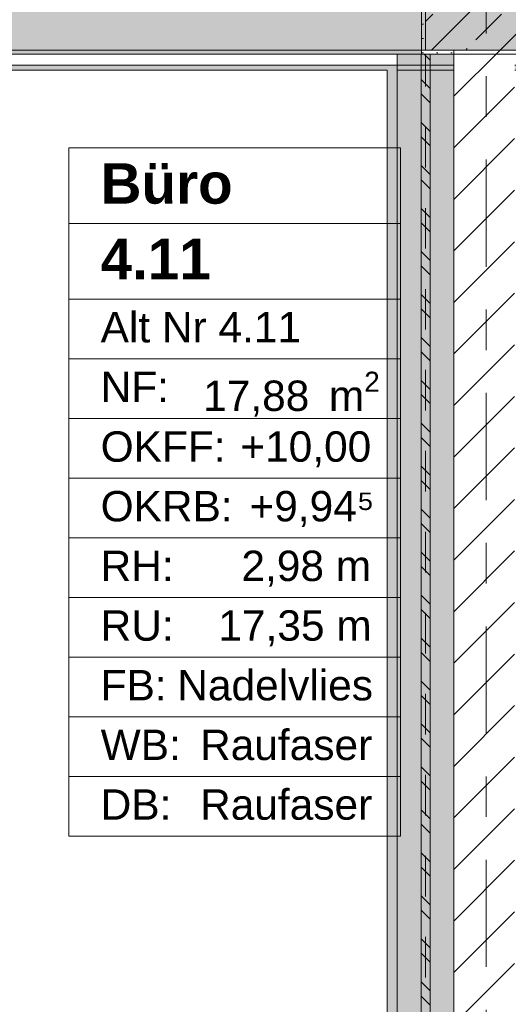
# Model space of a CAD drawing. Header units: metres. Extents: x -3.6 to 84.5, y -11 to 16.8.
# Tile 134 of 161: x 21 to 22.2, y 10.6 to 13.1. Entities that reach past the tile are written whole.
import ezdxf

# ---------------------------------------------------------------- set-up
doc = ezdxf.new("R2010")
doc.units = ezdxf.units.M
doc.header["$MEASUREMENT"] = 0
for name, pattern in [('Achse', [0.2, 0.1, -0.05, 0, -0.05]), ('Strichlinie doppelt', [0.546806, 0.264583, -0.105833, 0.070556, -0.105833]), ('Wipeout_Contour', [1, 0, -1])]:
    doc.linetypes.add(name, pattern=pattern)
for name, color, linetype in [('401 - Zone.Raum_ Raumbegrenzung_ Whg.', 7, 'Continuous'), ('451 - Universal.Achsen Raster', 7, 'Continuous'), ('605 - Struktur.Wand Innen', 7, 'Continuous'), ('607 - Struktur.Stütze', 7, 'Continuous'), ('608 - Struktur.Träger', 7, 'Continuous'), ('612 - Struktur.Stahlbau', 7, 'Continuous'), ('Neubau_612 - Struktur.Stahlbau', 7, 'Continuous'), ('Neubau_653 - Abdeckung.TB Verkofferung', 7, 'Continuous')]:
    doc.layers.add(name, color=color, linetype=linetype)
doc.styles.add('ERSTELLTER_STIL_1', font='txt')
doc.styles.add('ERSTELLTER_STIL_2', font='txt')
pattern_1 = [(45, (0, 0), (-0.01767767, 0.01767767), [0, -0.025])]
pattern_2 = [(45, (0, 0), (-0.0848528, 0.0848528), []), (45, (-0.04243, 0.04243), (-0.0848528, 0.0848528), [0.09, -0.03])]

msp = doc.modelspace()

# ---------------------------------------------------------------- hatches: boundary and pattern name
at = {"layer": '607 - Struktur.Stütze', "linetype": 'Continuous', "lineweight": 0, "true_color": 0x000000}
h = msp.add_hatch(dxfattribs=at)
h.set_pattern_fill('Gips_0001', color=18, style=0, pattern_type=2)
h.set_pattern_definition(pattern_1)
h.paths.add_polyline_path([(21.97, 13.445), (21.97, 12.99), (22.05, 12.99), (22.05, 13), (21.98, 13), (21.98, 13.445)])
h = msp.add_hatch(dxfattribs=at)
h.set_pattern_fill('Beton__Stahlbeton_0001', color=18, style=0, pattern_type=2)
h.set_pattern_definition(pattern_2)
h.paths.add_polyline_path([(21.98, 13), (22.28, 13), (22.28, 13.45), (21.98, 13.45)])
at = {"layer": '608 - Struktur.Träger', "linetype": 'Continuous', "lineweight": 0, "true_color": 0x000000}
h = msp.add_hatch(dxfattribs=at)
h.set_pattern_fill('Gips_0001', color=18, style=0, pattern_type=2)
h.set_pattern_definition(pattern_1)
h.paths.add_polyline_path([(21.97, 13), (18.69, 13), (18.69, 12.99), (21.97, 12.99)])
at = {"layer": 'Neubau_612 - Struktur.Stahlbau', "linetype": 'Continuous', "lineweight": 0, "true_color": 0x000000}
h = msp.add_hatch(dxfattribs=at)
h.set_pattern_fill('Metall__Stahl_0001', color=18, style=0, pattern_type=2)
h.set_pattern_definition([(135, (0, 0), (0.053033, 0.053033), []), (135, (-0.01768, -0.01768), (0.053033, 0.053033), [])])
h.paths.add_polyline_path([(21.9911, 8.51), (21.9911, 12.99), (21.9689, 12.99), (21.9689, 8.51)])
at = {"layer": 'Neubau_653 - Abdeckung.TB Verkofferung', "linetype": 'Continuous', "lineweight": 0, "true_color": 0x000000}
h = msp.add_hatch(dxfattribs=at)
h.set_pattern_fill('Gips_0001', color=18, style=0, pattern_type=2)
h.set_pattern_definition(pattern_1)
h.paths.add_polyline_path([(18.71, 12.9505), (22.2475, 12.9505), (22.2475, 12.963), (18.71, 12.963)])
h = msp.add_hatch(dxfattribs=at)
h.set_pattern_fill('Gips_0001', color=18, style=0, pattern_type=2)
h.set_pattern_definition(pattern_1)
h.paths.add_polyline_path([(21.885, 12.9505), (21.885, 8.6495), (21.91, 8.6495), (21.91, 12.9505)])

# ---------------------------------------------------------------- linework, layer by layer
at = {"layer": '401 - Zone.Raum_ Raumbegrenzung_ Whg.', "color": 7, "linetype": 'Continuous', "lineweight": 9}
for p, q in [((21.918, 12.7583), (21.0991, 12.7583)), ((21.0991, 12.7583), (21.0991, 11.0591)), ((21.0991, 12.7583), (21.918, 12.7583)), ((21.0991, 12.5716), (21.0991, 12.7583)), ((21.918, 11.0591), (21.918, 12.7583)), ((21.918, 12.7583), (21.918, 12.5716)), ((21.918, 12.5716), (21.0991, 12.5716)), ((21.0991, 12.5716), (21.918, 12.5716)), ((21.0991, 12.385), (21.0991, 12.5716)), ((21.918, 12.5716), (21.918, 12.385)), ((21.918, 12.385), (21.0991, 12.385)), ((21.0991, 12.385), (21.918, 12.385)), ((21.0991, 12.2377), (21.0991, 12.385)), ((21.918, 12.385), (21.918, 12.2377)), ((21.918, 12.2377), (21.0991, 12.2377)), ((21.0991, 12.2377), (21.918, 12.2377)), ((21.0991, 12.0904), (21.0991, 12.2377)), ((21.918, 12.2377), (21.918, 12.0904)), ((21.918, 12.0904), (21.0991, 12.0904)), ((21.0991, 12.0904), (21.918, 12.0904)), ((21.0991, 11.9431), (21.0991, 12.0904)), ((21.918, 12.0904), (21.918, 11.9431)), ((21.918, 11.9431), (21.0991, 11.9431)), ((21.0991, 11.9431), (21.918, 11.9431)), ((21.0991, 11.7958), (21.0991, 11.9431)), ((21.918, 11.9431), (21.918, 11.7958)), ((21.918, 11.7958), (21.0991, 11.7958)), ((21.0991, 11.7958), (21.918, 11.7958)), ((21.0991, 11.6484), (21.0991, 11.7958)), ((21.918, 11.7958), (21.918, 11.6484)), ((21.918, 11.6484), (21.0991, 11.6484)), ((21.0991, 11.6484), (21.918, 11.6484)), ((21.0991, 11.5011), (21.0991, 11.6484)), ((21.918, 11.6484), (21.918, 11.5011)), ((21.918, 11.5011), (21.0991, 11.5011)), ((21.0991, 11.5011), (21.918, 11.5011)), ((21.0991, 11.3538), (21.0991, 11.5011)), ((21.918, 11.5011), (21.918, 11.3538)), ((21.918, 11.3538), (21.0991, 11.3538)), ((21.0991, 11.3538), (21.918, 11.3538)), ((21.0991, 11.2065), (21.0991, 11.3538)), ((21.918, 11.3538), (21.918, 11.2065)), ((21.918, 11.2065), (21.0991, 11.2065)), ((21.0991, 11.2065), (21.918, 11.2065)), ((21.0991, 11.0591), (21.0991, 11.2065)), ((21.918, 11.2065), (21.918, 11.0591)), ((21.0991, 11.0591), (21.918, 11.0591)), ((21.918, 11.0591), (21.0991, 11.0591))]:
    msp.add_line(p, q, dxfattribs=at)
at = {"layer": '607 - Struktur.Stütze', "color": 7, "linetype": 'Continuous', "lineweight": 5, "flags": 128}
msp.add_lwpolyline([(21.97, 13.445), (21.97, 12.99), (22.05, 12.99)], dxfattribs=at)
at = {"layer": '607 - Struktur.Stütze', "color": 7, "linetype": 'Continuous', "lineweight": 13, "flags": 128}
msp.add_lwpolyline([(21.98, 13), (22.28, 13), (22.28, 13.45), (21.98, 13.45)], close=True, dxfattribs=at)
at = {"layer": '608 - Struktur.Träger', "color": 7, "linetype": 'Continuous', "lineweight": 5}
for p, q in [((21.97, 12.99), (18.69, 12.99)), ((21.97, 13), (21.97, 12.99))]:
    msp.add_line(p, q, dxfattribs=at)
at = {"layer": 'Neubau_612 - Struktur.Stahlbau', "color": 1, "linetype": 'Continuous', "lineweight": 13}
msp.add_line((21.91, 8.51), (21.91, 12.99), dxfattribs=at)
at = {"layer": 'Neubau_612 - Struktur.Stahlbau', "color": 1, "linetype": 'Continuous', "lineweight": 9}
for p, q in [((21.9911, 12.99), (21.9689, 12.99)), ((21.9689, 12.99), (21.9689, 8.51)), ((21.9911, 12.99), (21.9911, 8.51))]:
    msp.add_line(p, q, dxfattribs=at)
at = {"layer": 'Neubau_612 - Struktur.Stahlbau', "color": 1, "linetype": 'Achse', "lineweight": 9}
msp.add_line((21.98, 8.51), (21.98, 12.99), dxfattribs=at)
at = {"layer": 'Neubau_653 - Abdeckung.TB Verkofferung', "color": 1, "linetype": 'Continuous', "lineweight": 5}
for p, q in [((22.2475, 12.99), (18.71, 12.99)), ((22.2475, 12.963), (18.71, 12.963)), ((21.885, 12.9505), (18.71, 12.9505)), ((21.885, 12.9505), (21.885, 8.6495)), ((22.2475, 12.9505), (21.91, 12.9505)), ((21.91, 12.9505), (21.91, 8.6495))]:
    msp.add_line(p, q, dxfattribs=at)
at = {"layer": 'Neubau_653 - Abdeckung.TB Verkofferung', "color": 1, "linetype": 'Continuous', "lineweight": 9}
for p, q in [((15.11, 12.9505), (21.885, 12.9505)), ((21.885, 12.9505), (21.885, 8.6495)), ((22.05, 12.9505), (47.24, 12.9505)), ((22.05, 12.9505), (22.05, 8.6495))]:
    msp.add_line(p, q, dxfattribs=at)

# ---------------------------------------------------------------- texts
at = {"layer": '401 - Zone.Raum_ Raumbegrenzung_ Whg.', "color": 7, "lineweight": 9, "attachment_point": 1}
for s, insert, char_height, style in [('\\A1;{\\pqj;\\pt0;\\fArial|b1|i0|c0|p38;}', (21.8394, 12.7435), 0.1, 'ERSTELLTER_STIL_1'), ('\\A1;{\\pqj;\\pt0;\\fArial|b1|i0|c0|p38;Büro}', (21.1777, 12.7207), 0.1, 'ERSTELLTER_STIL_1'), ('\\A1;{\\pqj;\\pt0;\\fArial|b1|i0|c0|p38;}', (21.8394, 12.5569), 0.1, 'ERSTELLTER_STIL_1'), ('\\A1;{\\pql;\\pt0;\\fArial|b1|i0|c0|p38;4.11}', (21.1777, 12.5341), 0.1, 'ERSTELLTER_STIL_1'), ('\\A1;{\\pqj;\\pt0;\\fArial|b0|i0|c0|p38;Alt Nr 4.11}', (21.1777, 12.3532), 0.075, 'ERSTELLTER_STIL_2'), ('\\A1;{\\pqj;\\pt0;\\fArial|b0|i0|c0|p38;}', (21.8394, 12.3703), 0.075, 'ERSTELLTER_STIL_2'), ('\\A1;{\\pqj;\\pt0;\\fArial|b0|i0|c0|p38;NF: }', (21.1777, 12.2058), 0.075, 'ERSTELLTER_STIL_2'), ('\\A1;{\\pql;\\pt0,0.05;\\fArial|b0|i0|c0|p38;17,88\\fArial|b0|i0|c0|p38;\\A1{\\H.66x;\\S^  ;}\\fArial|b0|i0|c0|p38; m\\fArial|b0|i0|c0|p38;\\A1{\\H.66x;\\S2^  ;}}', (21.4308, 12.2058), 0.075, 'ERSTELLTER_STIL_2'), ('\\A1;{\\pqj;\\pt0;\\fArial|b0|i0|c0|p38;OKFF: }', (21.1777, 12.0585), 0.075, 'ERSTELLTER_STIL_2'), ('\\A1;{\\pqj;\\pt0;\\fArial|b0|i0|c0|p38;+10,00}', (21.5226, 12.0585), 0.075, 'ERSTELLTER_STIL_2'), ('\\A1;{\\pqj;\\pt0;\\fArial|b0|i0|c0|p38;+9,94⁵}', (21.5452, 11.9112), 0.075, 'ERSTELLTER_STIL_2'), ('\\A1;{\\pqj;\\pt0;\\fArial|b0|i0|c0|p38;OKRB: }', (21.1777, 11.9112), 0.075, 'ERSTELLTER_STIL_2'), ('\\A1;{\\pqj;\\pt0;\\fArial|b0|i0|c0|p38;RH: }', (21.1777, 11.7639), 0.075, 'ERSTELLTER_STIL_2'), ('\\A1;{\\pqj;\\pt0;\\fArial|b0|i0|c0|p38;2,98 m}', (21.5253, 11.7639), 0.075, 'ERSTELLTER_STIL_2'), ('\\A1;{\\pqj;\\pt0;\\fArial|b0|i0|c0|p38;RU: }', (21.1777, 11.6166), 0.075, 'ERSTELLTER_STIL_2'), ('\\A1;{\\pqj;\\pt0;\\fArial|b0|i0|c0|p38;17,35 m}', (21.4684, 11.6166), 0.075, 'ERSTELLTER_STIL_2'), ('\\A1;{\\pqj;\\pt0;\\fArial|b0|i0|c0|p38;Nadelvlies}', (21.3669, 11.4692), 0.075, 'ERSTELLTER_STIL_2'), ('\\A1;{\\pqj;\\pt0;\\fArial|b0|i0|c0|p38;FB: }', (21.1777, 11.4692), 0.075, 'ERSTELLTER_STIL_2'), ('\\A1;{\\pqj;\\pt0;\\fArial|b0|i0|c0|p38;Raufaser}', (21.4232, 11.3219), 0.075, 'ERSTELLTER_STIL_2'), ('\\A1;{\\pqj;\\pt0;\\fArial|b0|i0|c0|p38;WB: }', (21.1777, 11.3219), 0.075, 'ERSTELLTER_STIL_2'), ('\\A1;{\\pqj;\\pt0;\\fArial|b0|i0|c0|p38;DB: }', (21.1777, 11.1746), 0.075, 'ERSTELLTER_STIL_2'), ('\\A1;{\\pqj;\\pt0;\\fArial|b0|i0|c0|p38;Raufaser}', (21.4232, 11.1746), 0.075, 'ERSTELLTER_STIL_2')]:
    msp.add_mtext(s, dxfattribs=dict(at, insert=insert, char_height=char_height, style=style))

# ---------------------------------------------------------------- next in the draw order: wipeouts: each hides what was drawn before it
at = {"color": 254, "linetype": 'Wipeout_Contour', "lineweight": 0, "ltscale": 98.746578}
msp.add_wipeout([(22.2, 13), (22.05, 13), (22.05, 8.6), (22.2, 8.6)], dxfattribs=at).dxf.layer = '605 - Struktur.Wand Innen'

# ---------------------------------------------------------------- next in the draw order: hatches: boundary and pattern name
at = {"layer": '605 - Struktur.Wand Innen', "linetype": 'Continuous', "lineweight": 0, "true_color": 0x000000}
h = msp.add_hatch(dxfattribs=at)
h.set_pattern_fill('MW_Ziegel_0001', color=18, style=0, pattern_type=2)
h.set_pattern_definition([(45, (0, 0), (-0.0636396, 0.0636396), [])])
h.paths.add_polyline_path([(22.2, 13), (22.05, 13), (22.05, 8.6), (22.2, 8.6)])
at = {"layer": '608 - Struktur.Träger', "linetype": 'Continuous', "lineweight": 0, "true_color": 0x000000}
h = msp.add_hatch(dxfattribs=at)
h.set_pattern_fill('Beton__Stahlbeton_0001', color=18, style=0, pattern_type=2)
h.set_pattern_definition(pattern_2)
h.paths.add_polyline_path([(15.09, 13.3), (14.78, 13.3), (14.78, 13), (15.09, 13), (18.37, 13), (18.69, 13), (21.97, 13), (22.29, 13), (25.57, 13), (25.89, 13), (29.17, 13), (29.49, 13), (32.77, 13), (33.09, 13), (36.37, 13), (36.69, 13), (39.97, 13), (40.29, 13), (43.57, 13), (43.89, 13), (47.17, 13), (47.48, 13), (47.48, 13.3), (47.17, 13.3), (43.89, 13.3), (43.57, 13.3), (40.29, 13.3), (39.97, 13.3), (36.69, 13.3), (36.37, 13.3), (33.09, 13.3), (32.77, 13.3), (29.49, 13.3), (29.17, 13.3), (25.89, 13.3), (25.57, 13.3), (22.29, 13.3), (21.97, 13.3), (18.69, 13.3), (18.37, 13.3)])
at = {"layer": '612 - Struktur.Stahlbau', "linetype": 'Continuous', "lineweight": 0, "true_color": 0x30307f}
msp.add_hatch(color=177, dxfattribs=at).paths.add_polyline_path([(21.91, 12.99), (22.05, 12.99), (22.05, 8.51), (21.91, 8.51)])

# ---------------------------------------------------------------- next in the draw order: linework, layer by layer
at = {"layer": '451 - Universal.Achsen Raster', "color": 160, "linetype": 'Strichlinie doppelt', "lineweight": 9, "true_color": 0x3232ff}
msp.add_line((22.13, -10.585), (22.13, 16.355), dxfattribs=at)
at = {"layer": '605 - Struktur.Wand Innen', "color": 7, "linetype": 'Continuous', "lineweight": 18, "flags": 128}
msp.add_lwpolyline([(22.05, 13), (22.05, 8.6)], dxfattribs=at)
at = {"layer": '608 - Struktur.Träger', "color": 7, "linetype": 'Continuous', "lineweight": 13}
msp.add_line((14.78, 12.99), (47.48, 12.99), dxfattribs=at)
at = {"layer": '608 - Struktur.Träger', "color": 7, "linetype": 'Continuous', "lineweight": 13, "flags": 128}
msp.add_lwpolyline([(47.48, 13), (47.17, 13), (43.89, 13), (43.57, 13), (40.29, 13), (39.97, 13), (36.69, 13), (36.37, 13), (33.09, 13), (32.77, 13), (29.49, 13), (29.17, 13), (25.89, 13), (25.57, 13), (22.29, 13), (21.97, 13), (18.69, 13), (18.37, 13), (15.09, 13), (14.78, 13)], dxfattribs=at)
at = {"layer": 'Neubau_612 - Struktur.Stahlbau', "color": 1, "linetype": 'Continuous', "lineweight": 13}
for p, q in [((22.05, 12.99), (21.91, 12.99)), ((22.05, 8.51), (22.05, 12.99))]:
    msp.add_line(p, q, dxfattribs=at)

doc.saveas('drawing.dxf')
